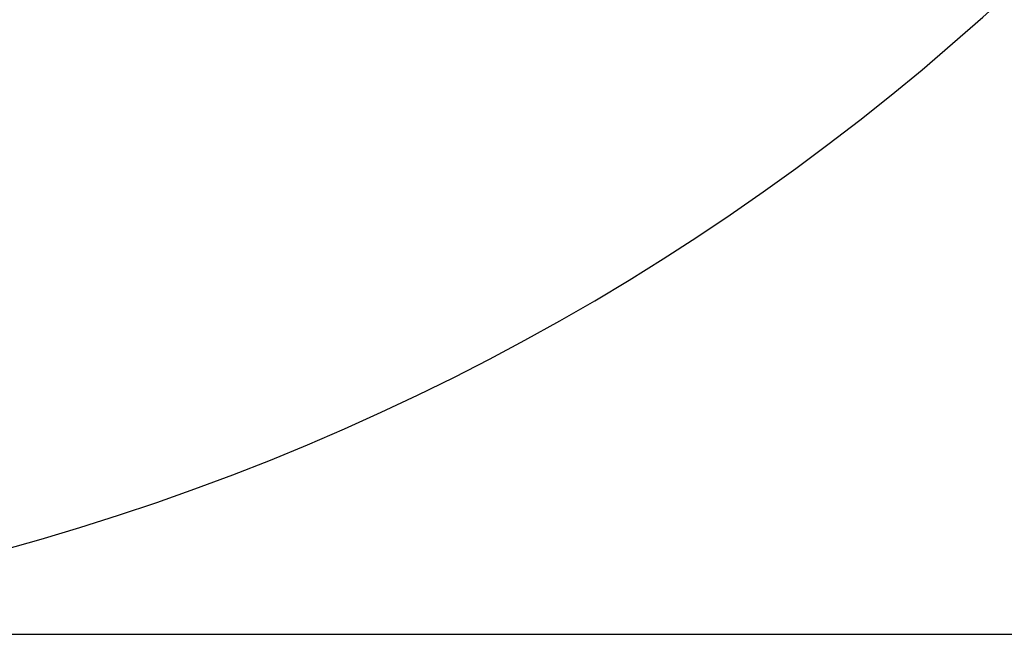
# Model space of a CAD drawing. Header units: millimetres. Extents: x 0 to 11920, y 0 to 8400.
# Tile 20 of 47: x 3494 to 4461, y 3391 to 3994. Entities that reach past the tile are written whole.
import ezdxf

# ---------------------------------------------------------------- set-up
doc = ezdxf.new("R2010")
doc.units = ezdxf.units.MM
doc.header["$LTSCALE"] = 20
doc.layers.add('THICK_LINE', color=7, linetype='Continuous')
doc.styles.add('SLDTEXTSTYLE0', font='TXT', dxfattribs={"width": 0.605})
doc.dimstyles.new('SLDDIMSTYLE2', dxfattribs={"dimtxt": 70, "dimasz": 70, "dimexe": 0, "dimexo": 0.0625, "dimgap": 17.5, "dimtad": 1, "dimdec": 0, "dimrnd": 1e-09, "dimzin": 12, "dimdsep": 46, "dimtxsty": 'SLDTEXTSTYLE0', "dimsah": 1, "dimcen": 0.09, "dimadec": 0, "dimazin": 3, "dimtfac": 1, "dimtofl": 0, "dimtmove": 0, "dimatfit": 3, "dimfxl": 1, "dimfrac": 2, "dimtolj": 1, "dimtzin": 12, "dimarcsym": 0})

# ---------------------------------------------------------------- blocks, each defined once
blk = doc.blocks.new('_D_5')
at = {"layer": 'THICK_LINE'}
for p, q in [((2896.89, 6594.43), (5427.81, 6594.43)), ((5397.81, 3390.53), (5397.81, 6594.43)), ((2895.99, 3390.53), (5427.81, 3390.53))]:
    blk.add_line(p, q, dxfattribs=at)
for points in [[(5397.81, 6594.43), (5387.81, 6524.43), (5407.81, 6524.43)], [(5397.81, 3390.53), (5407.81, 3460.53), (5387.81, 3460.53)]]:
    blk.add_solid(points, dxfattribs=at)
at = {"layer": 'THICK_LINE', "insert": (5307.57, 4885.54), "char_height": 70, "attachment_point": 1, "rotation": 90, "style": 'SLDTEXTSTYLE0'}
blk.add_mtext('3204', dxfattribs=at)

msp = doc.modelspace()

# ---------------------------------------------------------------- linework, layer by layer
at = {"layer": 'THICK_LINE'}
msp.add_arc((2855.9933594, 5764.4300053), 2373.9, 212, 335, dxfattribs=at)

# ---------------------------------------------------------------- dimensions: what is measured, and where the dimension line sits
dim = msp.add_linear_dim(base=(5397.8092098, 6594.4300053), p1=(2855.9933594, 3390.5300053), p2=(2856.8859533, 6594.4300053), angle=90, dimstyle='SLDDIMSTYLE2', dxfattribs=at)
dim.commit()
dim.dimension.update_dxf_attribs({"geometry": '_D_5', "text_midpoint": (5397.8092098, 4992.4800053), "dimtype": 160})

doc.saveas('drawing.dxf')
